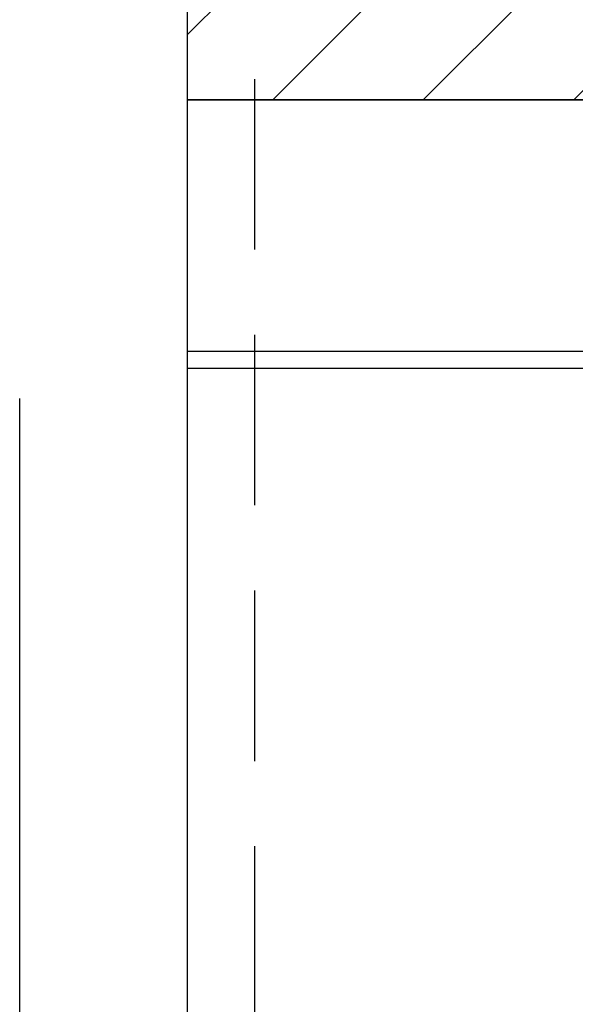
# Model space of a CAD drawing. Header units: millimetres. Extents: x 28600 to 181045, y -399112 to -163690.
# Tile 110 of 256: x 60812 to 60853, y -197802 to -197729. Entities that reach past the tile are written whole.
import ezdxf

# ---------------------------------------------------------------- set-up
doc = ezdxf.new("R2010")
doc.units = ezdxf.units.MM
doc.linetypes.add('DASHDOT', pattern=[25.4, 12.7, -6.35, 0, -6.35])
doc.linetypes.add('HIDDEN', pattern=[9.525, 6.35, -3.175])
for name, color, linetype in [('!! 0_ Istn-sciany', 8, 'Continuous'), ('!! 0_Istn-cienka', 8, 'Continuous'), ('!! 1_hatch projektowane ściany', 8, 'Continuous'), ('!! 1_PROJ Sciany', 8, 'Continuous'), ('!! 1_zabudowa GK', 8, 'Continuous'), ('0-osie-liniA', 8, 'DASHDOT')]:
    doc.layers.add(name, color=color, linetype=linetype)

msp = doc.modelspace()

# ---------------------------------------------------------------- hatches: boundary and pattern name
at = {"layer": '!! 1_hatch projektowane ściany'}
h = msp.add_hatch(dxfattribs=at)
h.set_pattern_fill('ANSI31', color=256, scale=2.5)
h.set_pattern_definition([(45, (0, -1.54), (-5.61266008, 5.61266008), [])])
h.paths.add_polyline_path([(60824.56735, -197734.62813), (61135.43682, -197734.62813), (61135.43682, -197722.62813), (60824.56735, -197722.62813)])

# ---------------------------------------------------------------- linework, layer by layer
at = {"layer": '!! 0_ Istn-sciany'}
msp.add_lwpolyline([(60824.56735, -197630.12813), (60824.56735, -198096.12813)], dxfattribs=at)
at = {"layer": '!! 0_Istn-cienka', "linetype": 'HIDDEN', "ltscale": 2}
msp.add_lwpolyline([(60829.56735, -197371.12813), (60829.56735, -197941.12813)], dxfattribs=at)
at = {"layer": '!! 1_hatch projektowane ściany'}
msp.add_lwpolyline([(60824.56735, -197734.62813), (61135.43682, -197734.62813), (61135.43682, -197722.62813), (60824.56735, -197722.62813)], close=True, dxfattribs=at)
at = {"layer": '!! 1_PROJ Sciany'}
msp.add_lwpolyline([(61135.43682, -197734.62813), (60824.56735, -197734.62813)], dxfattribs=at)
at = {"layer": '!! 1_zabudowa GK'}
for points in [[(61135.43682, -197753.37813), (60824.56735, -197753.37813)], [(61135.43682, -197754.62813), (60824.56735, -197754.62813)]]:
    msp.add_lwpolyline(points, dxfattribs=at)
at = {"layer": '0-osie-liniA', "ltscale": 5}
msp.add_lwpolyline([(60812.06735, -199599.773), (60812.06735, -193580.95023)], dxfattribs=at)

doc.saveas('drawing.dxf')
